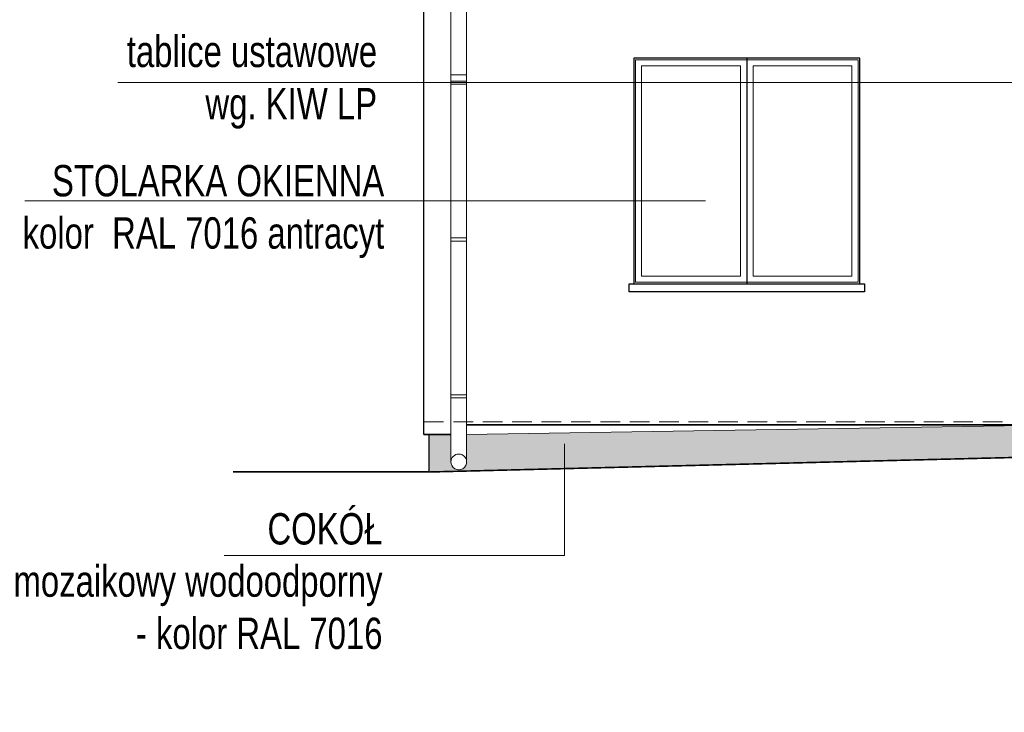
# Model space of a CAD drawing. Header units: inches. Extents: x 0 to 77643, y -44170 to 0.
# Tile 68 of 159: x 71363 to 71991, y -41943 to -41501. Entities that reach past the tile are written whole.
import ezdxf

# ---------------------------------------------------------------- set-up
doc = ezdxf.new("R2010")
doc.units = ezdxf.units.IN
doc.header["$MEASUREMENT"] = 0
doc.linetypes.add('HIDDEN', pattern=[0.375, 0.25, -0.125])
for name, color, linetype, lineweight in [('p--elewacja', 46, 'Continuous', 25), ('p--elewacja cienka', 251, 'Continuous', 0), ('p--elewacja-szraf', 251, 'Continuous', 0), ('p--opisy elewacji', 43, 'Continuous', 5), ('p--podpis rysunku', 7, 'Continuous', 0)]:
    doc.layers.add(name, color=color, linetype=linetype, lineweight=lineweight)
doc.styles.add('1-50', font='arial.ttf', dxfattribs={"width": 0.75, "height": 12.5})
doc.styles.get("Standard").update_dxf_attribs({"font": 'arial.ttf', "width": 0.75})

msp = doc.modelspace()

# ---------------------------------------------------------------- hatches: boundary and pattern name
at = {"layer": 'p--elewacja-szraf', "linetype": 'Continuous', "lineweight": 5}
h = msp.add_hatch(dxfattribs=at)
h.set_pattern_fill('02-Tynk zaprawa', color=256, scale=10, style=0)
h.set_pattern_definition([(10, (4, 6), (-0.285407, 30.412473), [0, -10]), (12, (7, 1), (-3.302908, 29.968163), [0, -10]), (-3, (0, -1), (6.563226, 29.697206), [0, -15]), (-82, (1, 0.5), (41.559146, -8.296829), [0, -5]), (23, (0, -0.5), (6.688163, 35.429768), [0, -8]), (58, (-2, -3), (37.630472, -5.826453), [0, -6]), (79, (-2, 3), (-36.947797, 14.312941), [0, -9]), (40, (4, 6), (-28.309158, 41.51616), [0, -10]), (92, (7, 1), (-40.080332, 1.602193), [0, -10]), (-43, (0, -1), (51.396654, 47.78477), [0, -15]), (-12, (1, 0.5), (19.931417, 26.433664), [0, -5]), (63, (0, -0.5), (-16.759379, 30.985855), [0, -9]), (6, (-2, -3), (15.49273498, -3.90194348), [0, -6]), (138, (-2, 3), (-37.989413, -31.730182), [0, -43]), (82, (4, 6), (-29.012177, 9.126533), [1, -10]), (-12, (7, 1), (9.171794, 28.720693), [1, -10]), (37, (0, -1), (-14.061273, 26.96814), [1, -15]), (-102, (1, 0.5), (36.21514, -22.010534), [1, -5]), (103, (0, -0.5), (-33.730123, 12.73887), [1, -8]), (-19, (-2, -3), (2.787893, -37.976672), [1, -6]), (9, (-2, 3), (0.812874, 39.614887), [1, -9]), (-92, (4, 6), (49.795044, -6.74193), [1, -10]), (-62, (7, 1), (36.726318, 16.13002), [1, -10]), (143, (0, -1), (-46.12023, -52.89541), [1, -15]), (112, (1, 0.5), (-33.060008, 1.742376), [1, -5]), (-53, (0, -0.5), (35.19673, 1.479925), [1, -9]), (126, (-2, -3), (-4.3671853, 15.3680738), [1, -6]), (38, (-2, 3), (-24.651337, 42.922157), [1, -43]), (82, (4.1, 6), (-29.012177, 9.126533), [1, -10]), (-12, (7.1, 1), (9.171794, 28.720693), [1, -10]), (37, (0.1, -1), (-14.061273, 26.96814), [1, -15]), (-102, (1.1, 0.5), (36.21514, -22.010534), [1, -5]), (103, (0.1, -0.5), (-33.730123, 12.73887), [1, -8]), (-19, (-2.1, -3), (2.787893, -37.976672), [1, -6]), (9, (-2.1, 3), (0.812874, 39.614887), [1, -9]), (-92, (4.1, 6), (49.795044, -6.74193), [1, -10]), (-62, (7.1, 1), (36.726318, 16.13002), [1, -10]), (143, (0.1, -1), (-46.12023, -52.89541), [1, -15]), (112, (1.1, 0.5), (-33.060008, 1.742376), [1, -5]), (-53, (0.1, -0.5), (35.19673, 1.479925), [1, -9]), (126, (-2.1, -3), (-4.3671853, 15.3680738), [1, -6]), (38, (-2.1, 3), (-24.651337, 42.922157), [1, -43])])
h.paths.add_polyline_path([(72030.27132, -41759.40953), (71648.07132, -41765.40953), (71648.07132, -41782.96596, -1.000000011), (71638.07132, -41782.96596), (71638.07132, -41765.40953), (71624.07132, -41765.40953), (71624.07132, -41789.40953), (72027.07132, -41779.40953), (72030.27132, -41779.40953)])

# ---------------------------------------------------------------- linework, layer by layer
at = {"layer": 'p--elewacja', "ltscale": 35}
for p, q in [((71620.87132, -41765.40953), (71620.87132, -41458.60953)), ((71826.65669, -41525.40953), (71826.65669, -41669.40953)), ((71624.07132, -41789.40953), (71624.07132, -41765.40953))]:
    msp.add_line(p, q, dxfattribs=at)
at = {"layer": 'p--elewacja', "lineweight": 35, "ltscale": 35}
for p, q in [((71648.07132, -41759.40953), (72409.40834, -41759.40953)), ((71620.87132, -41765.40953), (71638.07132, -41765.40953)), ((71499.25213, -41789.40953), (71624.07132, -41789.40953))]:
    msp.add_line(p, q, dxfattribs=at)
at = {"layer": 'p--elewacja', "ltscale": 35}
for points in [[(71754.65669, -41669.40953), (71898.65669, -41669.40953), (71898.65669, -41525.40953), (71754.65669, -41525.40953)], [(71751.65669, -41669.40953), (71901.65669, -41669.40953), (71901.65669, -41674.40953), (71751.65669, -41674.40953)]]:
    msp.add_lwpolyline(points, close=True, dxfattribs=at)
at = {"layer": 'p--elewacja', "lineweight": 50, "ltscale": 35, "const_width": 1}
msp.add_lwpolyline([(71499.25213, -41789.40953), (71624.07132, -41789.40953), (72027.07132, -41779.40953), (72411.47132, -41779.40953), (72817.67132, -41789.40953), (73039.8482, -41789.40953)], dxfattribs=at)
at = {"layer": 'p--elewacja cienka', "ltscale": 35}
for p, q in [((71822.65669, -41530.40953), (71822.65669, -41664.40953)), ((71830.65669, -41530.40953), (71830.65669, -41664.40953))]:
    msp.add_line(p, q, dxfattribs=at)
at = {"layer": 'p--elewacja cienka', "lineweight": 5}
msp.add_line((71638.07132, -41536.12449), (71648.07132, -41536.12449), dxfattribs=at)
at = {"layer": 'p--elewacja cienka', "linetype": 'HIDDEN', "lineweight": 5, "ltscale": 50}
msp.add_line((71620.87132, -41757.40953), (72820.87132, -41757.40953), dxfattribs=at)
at = {"layer": 'p--elewacja cienka', "lineweight": 5}
msp.add_lwpolyline([(71648.07132, -41782.96596), (71648.07132, -41441.58902), (71638.07132, -41441.58902), (71638.07132, -41782.96596)], dxfattribs=at)
at = {"layer": 'p--elewacja cienka', "ltscale": 35}
msp.add_lwpolyline([(71755.65669, -41668.40953), (71897.65669, -41668.40953), (71897.65669, -41526.40953), (71755.65669, -41526.40953)], close=True, dxfattribs=at)
for points in [[(71822.65669, -41530.40953), (71759.65669, -41530.40953), (71759.65669, -41664.40953), (71822.65669, -41664.40953)], [(71830.65669, -41664.40953), (71893.65669, -41664.40953), (71893.65669, -41530.40953), (71830.65669, -41530.40953)]]:
    msp.add_lwpolyline(points, dxfattribs=at)
at = {"layer": 'p--elewacja cienka', "lineweight": 5}
for points in [[(71638.07132, -41540.09528), (71648.07132, -41540.09528), (71648.07132, -41542.09528), (71638.07132, -41542.09528)], [(71638.07132, -41640.09528), (71648.07132, -41640.09528), (71648.07132, -41642.09528), (71638.07132, -41642.09528)], [(71638.07132, -41740.09528), (71648.07132, -41740.09528), (71648.07132, -41742.09528), (71638.07132, -41742.09528)]]:
    msp.add_lwpolyline(points, close=True, dxfattribs=at)
at = {"layer": 'p--elewacja cienka', "linetype": 'Continuous'}
msp.add_lwpolyline([(72030.27132, -41759.40953), (71648.07132, -41765.40953), (71648.07132, -41782.96596, -1.000000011), (71638.07132, -41782.96596), (71638.07132, -41765.40953), (71624.07132, -41765.40953), (71624.07132, -41789.40953), (72027.07132, -41779.40953), (72030.27132, -41779.40953), (72030.27132, -41779.40953), (72030.27132, -41759.40953)], format="xyb", dxfattribs=at)
at = {"layer": 'p--elewacja cienka', "lineweight": 5}
msp.add_circle((71643.07132, -41782.96596), 5, dxfattribs=at)
at = {"layer": 'p--opisy elewacji', "linetype": 'Continuous', "lineweight": 5}
for p, q in [((71425.67406, -41540.98861), (72219.59638, -41540.98861)), ((71366.41194, -41616.50001), (71800.37222, -41616.50001)), ((71493.44732, -41842.7528), (71710.42746, -41842.7528))]:
    msp.add_line(p, q, dxfattribs=at)
msp.add_lwpolyline([(71493.44732, -41842.7528), (71710.42746, -41842.7528), (71710.42746, -41771.49883)], dxfattribs=at)

# ---------------------------------------------------------------- texts
at = {"layer": 'p--opisy elewacji', "linetype": 'Continuous', "lineweight": 5, "char_height": 20, "attachment_point": 3, "style": '1-50'}
for s, insert, width in [('tablice ustawowe \\Pwg. KIW LP ', (71590.96095, -41511.09877), 426.3633194), ('STOLARKA OKIENNA\\P- drewno - kolor  RAL 7016 antracyt', (71595.55788, -41593.58498), 443.3554036), ('COKÓŁ\\Ptynk mozaikowy wodoodporny \\P- kolor RAL 7016 ', (71594.41614, -41815.65892), 394.3623471)]:
    msp.add_mtext(s, dxfattribs=dict(at, insert=insert, width=width))
at = {"layer": 'p--podpis rysunku', "insert": (72486.68614, -41875.60794), "char_height": 25, "width": 531.4776, "attachment_point": 3}
msp.add_mtext('\\pxqc;ELEWACJA  FRONTOWA  1:100\\P\\pxqc;ZACHODNIA', dxfattribs=at)

doc.saveas('drawing.dxf')
